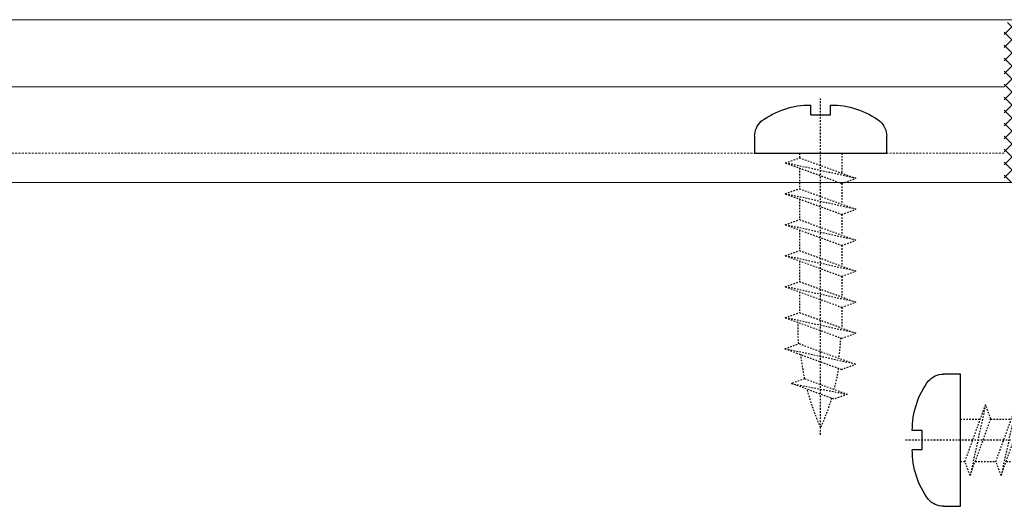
# Model space of a CAD drawing. Header units: millimetres. Extents: x -158258 to 126254, y -16359 to 60195.
# Tile 139 of 173: x -135261 to -135194, y 20851 to 20885. Entities that reach past the tile are written whole.
import ezdxf

# ---------------------------------------------------------------- set-up
doc = ezdxf.new("R2010")
doc.units = ezdxf.units.MM
doc.header["$LTSCALE"] = 0.1
doc.header["$MEASUREMENT"] = 0
doc.linetypes.add('CENTER', pattern=[2, 1.25, -0.25, 0.25, -0.25])
doc.linetypes.add('HIDDEN', pattern=[0.375, 0.25, -0.125])
doc.layers.add('3_Hatch', color=8, linetype='Continuous', lineweight=0)
for name, color, linetype in [('CENTER LINE', 8, 'CENTER'), ('DRY WALL LINE', 1, 'Continuous'), ('HARDWARES', 7, 'Continuous')]:
    doc.layers.add(name, color=color, linetype=linetype)

# ---------------------------------------------------------------- blocks, each defined once
blk = doc.blocks.new('*U1030')
at = {"layer": 'CENTER LINE', "linetype": 'CENTER'}
blk.add_line((0, -19.12470507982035), (0, 3.774010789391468), dxfattribs=at)
at = {"layer": 'HARDWARES', "linetype": 'Continuous'}
for p, q in [((-0.6609298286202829, 2.613080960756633), (-0.6609298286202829, 3.274010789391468)), ((0.6609298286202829, 2.613080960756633), (0.6609298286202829, 3.274010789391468)), ((0.6609298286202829, 2.613080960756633), (-0.6609298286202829, 2.613080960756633)), ((-4.488571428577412, 0), (-4.488571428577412, 1.150185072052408)), ((4.488571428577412, 1.150184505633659), (4.488571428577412, 0)), ((4.488571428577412, 0), (-4.488571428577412, 0))]:
    blk.add_line(p, q, dxfattribs=at)
at = {"layer": 'HARDWARES'}
for p, q in [((4.488571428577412, 0.817582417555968), (4.488571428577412, 0)), ((4.488571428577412, 0), (-4.488571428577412, 0))]:
    blk.add_line(p, q, dxfattribs=at)
at = {"layer": 'HARDWARES', "linetype": 'HIDDEN'}
for p, q in [((1.440000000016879, 0), (1.440000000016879, -0.3061200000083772)), ((1.440000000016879, -1.004879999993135), (1.440000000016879, -2.408519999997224)), ((-1.440000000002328, -2.053199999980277), (-1.440000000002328, -3.456749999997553)), ((1.440000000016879, -3.107279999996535), (1.440000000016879, -4.510920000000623)), ((-1.440000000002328, -4.155599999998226), (-1.440000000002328, -5.559150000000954)), ((1.440000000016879, -5.209680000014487), (1.440000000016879, -6.613320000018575)), ((-1.440000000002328, -6.258000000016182), (-1.440000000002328, -7.661550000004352)), ((1.440000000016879, -7.312080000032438), (1.440000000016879, -8.715720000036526)), ((-1.440000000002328, -8.360400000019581), (-1.440000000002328, -9.763950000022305)), ((1.440000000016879, -9.414480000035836), (1.440000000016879, -10.81812000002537)), ((-1.440000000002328, -10.46280000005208), (-1.440000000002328, -11.8663500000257)), ((1.076159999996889, -15.31407514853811), (-1.811639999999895, -16.36515514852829)), ((1.076159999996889, -15.31407514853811), (1.986480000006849, -15.64551514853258)), ((1.986480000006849, -15.64551514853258), (-1.811639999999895, -16.36515514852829)), ((-0.9011999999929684, -16.69647514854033), (1.986480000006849, -15.64551514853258)), ((-1.811639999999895, -16.36515514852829), (-0.9011999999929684, -16.69647514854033))]:
    blk.add_line(p, q, dxfattribs=at)
for points in [[(-1.440000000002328, 1.45519e-11), (-1.440000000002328, -1.354349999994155)], [(2.400000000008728, -0.655559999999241), (1.440000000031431, -0.3061199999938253), (-2.399999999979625, -1.703759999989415), (2.400000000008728, -0.655559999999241), (-1.440000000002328, -2.053200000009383), (-2.399999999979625, -1.703759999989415)], [(2.400000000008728, -2.757960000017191), (1.440000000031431, -2.408519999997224), (-2.399999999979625, -3.806160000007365), (2.400000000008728, -2.757960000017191), (-1.440000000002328, -4.155599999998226), (-2.399999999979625, -3.806160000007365)], [(2.400000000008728, -4.860360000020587), (1.440000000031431, -4.510920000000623), (-2.399999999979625, -5.908560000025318), (2.400000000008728, -4.860360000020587), (-1.440000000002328, -6.258000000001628), (-2.399999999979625, -5.908560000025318)], [(2.400000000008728, -6.962760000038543), (1.440000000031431, -6.613320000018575), (-2.399999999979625, -8.010960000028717), (2.400000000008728, -6.962760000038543), (-1.440000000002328, -8.360400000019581), (-2.399999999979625, -8.010960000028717)], [(2.400000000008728, -9.06516000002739), (1.440000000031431, -8.715720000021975), (-2.399999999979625, -10.11336000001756), (2.400000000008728, -9.06516000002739), (-1.440000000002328, -10.46280000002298), (-2.399999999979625, -10.11336000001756)], [(2.400000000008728, -11.17120999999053), (1.440000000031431, -10.82176999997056), (-2.399999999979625, -12.21940999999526), (2.400000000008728, -11.17120999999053), (-1.440000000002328, -12.56885000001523), (-2.399999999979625, -12.21940999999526)], [(2.428054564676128, -13.28330415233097), (1.468054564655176, -12.93386415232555), (-2.371945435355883, -14.33150415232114), (2.428054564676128, -13.28330415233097), (-1.411945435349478, -14.68094415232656), (-2.371945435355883, -14.33150415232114)]]:
    blk.add_lwpolyline(points, dxfattribs=at)
at = {"layer": 'HARDWARES', "linetype": 'Continuous'}
for centre, radius, start, end in [((-0.7055913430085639, -2.297439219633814), 5.571559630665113, 89.54071651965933, 126.6337815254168), ((0.7055912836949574, -2.297439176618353), 5.571559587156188, 53.36621261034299, 90.45928287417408), ((-3.117142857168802, 1.150185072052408), 1.37142857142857, 131.7376037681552, 180), ((3.117142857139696, 1.150184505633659), 1.37142857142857, 0, 48.2623911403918)]:
    blk.add_arc(centre, radius, start, end, dxfattribs=at)
at = {"layer": 'HARDWARES', "linetype": 'HIDDEN'}
for centre, radius, start, end in [((-15.26299043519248, -11.79904749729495), 16.79315957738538, 356.0960692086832, 1.058428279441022), ((15.43309956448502, -11.79904749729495), 16.79315957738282, 182.5080075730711, 187.2926171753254), ((-15.34804499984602, -11.81309849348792), 16.79315957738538, 347.9668111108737, 353.6815361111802), ((15.34804499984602, -11.81309849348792), 16.79315957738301, 189.5794861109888, 194.562172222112), ((-15.34804499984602, -11.81309849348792), 16.79315957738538, 336.0565194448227, 345.4243000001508), ((15.34804499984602, -11.81309849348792), 16.79315957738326, 196.6931290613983, 203.9434805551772)]:
    blk.add_arc(centre, radius, start, end, dxfattribs=at)
blk = doc.blocks.new('*U1023')
at = {"layer": '3_Hatch'}
h = blk.add_hatch(dxfattribs=at)
h.set_pattern_fill('ANSI37', color=256, scale=5)
h.set_pattern_definition([(45, (-3600337.521175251, -1228450.962727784), (-0.4419417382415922, 0.4419417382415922), []), (135, (-3600337.521175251, -1228450.962727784), (-0.4419417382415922, -0.4419417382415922), [])])
edge = h.paths.add_edge_path(flags=16)
edge.add_line((-27.02557416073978, 100.9353359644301), (-27.02557391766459, 102.9922385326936))
edge.add_arc((-26.52557391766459, 102.9922384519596), 0.4999999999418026, 89.99998847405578, 179.9999907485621, ccw=False)
edge.add_line((-26.52557381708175, 103.4922384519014), (-21.84557433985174, 103.4922375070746))
edge.add_arc((-21.84557444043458, 102.992237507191), 0.4999999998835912, -9.274355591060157e-06, 89.99998844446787, ccw=False)
edge.add_line((-21.34557444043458, 102.9922374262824), (-21.34557468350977, 100.9353348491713))
edge.add_arc((-21.84557468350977, 100.9353349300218), 0.500000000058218, 269.9999883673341, 359.9999907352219, ccw=False)
edge.add_line((-21.84557478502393, 100.4353349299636), (-26.52557426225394, 100.4353358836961))
edge.add_arc((-26.52557416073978, 100.9353358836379), 0.4999999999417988, 179.999990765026, 269.99998835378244, ccw=False)
edge = h.paths.add_edge_path(flags=16)
edge.add_line((-23.855957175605, 106.0046557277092), (-24.45521685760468, 106.0046557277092))
edge.add_arc((-24.45521685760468, 106.2046557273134), 0.1999999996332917, 180, 269.9999999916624, ccw=False)
edge.add_line((-24.65521685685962, 106.2046557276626), (-24.65521685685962, 107.9978308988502))
edge.add_arc((-24.45521685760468, 107.9978308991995), 0.1999999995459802, 90.00000009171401, 180.0000001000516, ccw=False)
edge.add_line((-24.45521685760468, 108.1978308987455), (-23.855957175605, 108.1978308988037))
edge.add_arc((-23.855957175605, 107.997830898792), 0.2000000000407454, 0, 90, ccw=False)
edge.add_line((-23.65595717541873, 107.997830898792), (-23.65595717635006, 106.2046557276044))
edge.add_arc((-23.855957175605, 106.204655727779), 0.2000000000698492, 270, 359.9999999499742, ccw=False)
edge = h.paths.add_edge_path()
edge.add_line((-26.02325532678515, 109.0662557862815), (-27.44695648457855, 107.7523584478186))
edge.add_arc((-26.93778407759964, 107.536807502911), 0.5529183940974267, 157.0553165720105, 290.8746305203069)
edge.add_line((-26.74076580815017, 107.0201813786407), (-26.24076580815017, 107.0201812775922))
edge.add_arc((-26.21088184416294, 106.6117028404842), 0.409570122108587, -15.274822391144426, 94.18426008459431, ccw=False)
edge.add_line((-25.81578049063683, 106.5038019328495), (-25.81576864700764, 105.9465910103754))
edge.add_arc((-26.34721969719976, 105.9888483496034), 0.5331284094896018, 284.20778715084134, 355.4537977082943, ccw=False)
edge.add_line((-26.21636911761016, 105.4720272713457), (-29.78904490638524, 105.4718758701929))
edge.add_arc((-29.77557348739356, 105.222239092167), 0.250000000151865, 93.08891792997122, 179.9999883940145)
edge.add_line((-30.02557348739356, 105.2222391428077), (-30.02557545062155, 94.94416664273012))
edge.add_arc((-29.26374882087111, 95.18833341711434), 0.7999982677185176, 197.7707460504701, 256.1410221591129)
edge.add_line((-29.45537478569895, 94.41162451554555), (-18.74641888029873, 94.41161990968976))
edge.add_arc((-19.12635847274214, 95.16166100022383), 0.8407828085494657, 296.8648754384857, 423.1227294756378)
edge.add_line((-18.74625662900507, 95.91161987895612), (-26.98108857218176, 95.91162154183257))
edge.add_arc((-27.17070124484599, 96.07455414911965), 0.2500000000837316, 89.99998832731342, 319.32780379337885, ccw=False)
edge.add_line((-27.17070119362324, 96.32455414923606), (-26.4035027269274, 96.80961300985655))
edge.add_arc((-26.6707009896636, 97.2322299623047), 0.5000000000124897, 302.3029945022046, 359.9999839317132)
edge.add_line((-26.1707009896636, 97.23222982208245), (-26.17070070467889, 98.2455479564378))
edge.add_arc((-25.97070071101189, 98.24549856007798), 0.2000000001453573, 89.99998836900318, 179.9858489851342, ccw=False)
edge.add_line((-25.97070067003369, 98.44549856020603), (-18.78557491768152, 98.44549710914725))
edge.add_arc((-18.78557481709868, 98.94549710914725), 0.5000000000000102, 269.9999884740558, 359.9999892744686)
edge.add_line((-18.28557481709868, 98.94549701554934), (-18.28557379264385, 104.9718927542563))
edge.add_arc((-18.78557379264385, 104.9718928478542), 0.5000000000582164, 359.9999892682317, 449.9977882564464)
edge.add_line((-18.78555449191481, 105.4718928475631), (-22.0947777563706, 105.4720205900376))
edge.add_arc((-21.96392696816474, 105.9888416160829), 0.5331284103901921, 184.5461790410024, 255.79218964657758, ccw=False)
edge.add_line((-22.49537803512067, 105.9465844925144), (-22.49537792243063, 106.5037954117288))
edge.add_arc((-22.09798023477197, 106.6093163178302), 0.4111685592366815, 86.15278196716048, 194.8705837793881, ccw=False)
edge.add_line((-22.07039239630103, 107.0195583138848), (-21.57039235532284, 107.0201744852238))
edge.add_arc((-21.37337387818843, 107.5368005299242), 0.5529183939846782, 249.125346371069, 382.944660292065)
edge.add_line((-20.8642013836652, 107.7523512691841), (-22.28790201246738, 109.066249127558))
edge.add_arc((-22.73640515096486, 108.4037957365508), 0.7999997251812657, 55.90068356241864, 89.99987033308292)
edge.add_line((-22.73640334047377, 109.2037954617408), (-25.5747522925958, 109.2038018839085))
edge.add_arc((-25.57475245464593, 108.403801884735), 0.7999999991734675, 89.9999884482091, 124.0992801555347)
for p, q in [((-28.39941993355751, 105.4719347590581), (-100, 105.4719347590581)), ((-30.0255746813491, 98.96775415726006), (-100, 98.96775415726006)), ((-29.50582501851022, 94.41162153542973), (-100, 94.41162153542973))]:
    blk.add_line(p, q, dxfattribs=at)
at = {"layer": '3_Hatch', "linetype": 'HIDDEN', "ltscale": 5}
blk.add_line((-30.02557381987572, 103.4802959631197), (-100, 103.4802959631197), dxfattribs=at)
at = {"layer": 'HARDWARES'}
for p, rotation in [((-32.98959486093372, 122.9719347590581), 90.00000000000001), ((-42.48959486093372, 103.4802959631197), 180)]:
    blk.add_blockref('*U1030', p, dxfattribs=dict(at, rotation=rotation))

msp = doc.modelspace()

# ---------------------------------------------------------------- block references
at = {"layer": 'DRY WALL LINE', "linetype": 'Continuous', "transparency": 33554687, "xscale": -1, "rotation": 180}
msp.add_blockref('*U1023', (-135163.9469638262, 20978.95285302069), dxfattribs=at)

doc.saveas('drawing.dxf')
